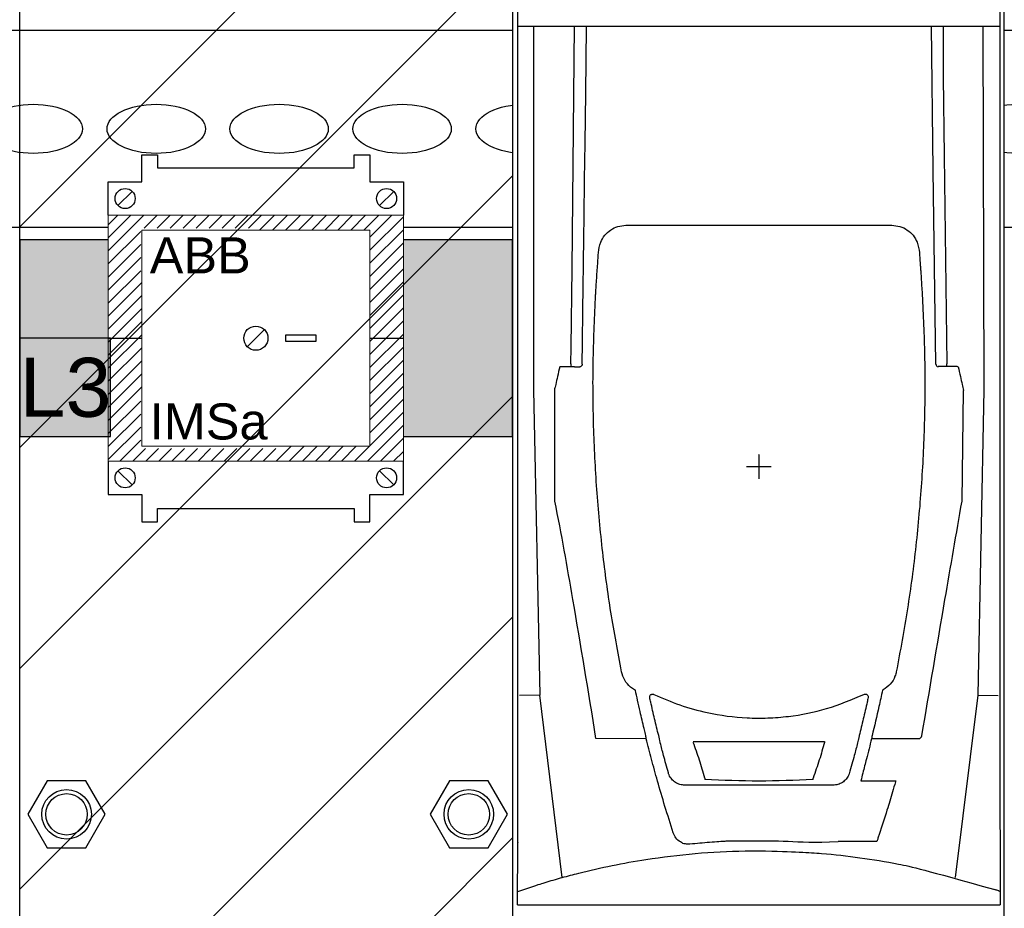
# Model space of a CAD drawing. Header units: millimetres. Extents: x -11513 to 3649, y 2330 to 12522.
# Tile 18 of 75: x -9882 to -9678, y 8063 to 8247. Entities that reach past the tile are written whole.
import ezdxf

# ---------------------------------------------------------------- set-up
doc = ezdxf.new("R2010")
doc.units = ezdxf.units.MM
doc.layers.add('Aparatura', color=7, linetype='Continuous')
doc.styles.add('Arial h-20', font='ARIAL.TTF', dxfattribs={"height": 20})
doc.styles.get("Standard").update_dxf_attribs({"font": 'arial.ttf'})

# ---------------------------------------------------------------- blocks, each defined once
blk = doc.blocks.new('wspornik rozłączników')
at = {"layer": 'Aparatura', "linetype": 'Continuous'}
blk.add_lwpolyline([(0, 0), (780, 0), (780, 40), (0, 40)], close=True, dxfattribs=at)
for centre in [(439.68, 20), (464.68, 20), (489.68, 20), (514.68, 20), (539.68, 20), (564.68, 20), (589.68, 20), (614.68, 20), (639.68, 20)]:
    blk.add_ellipse(centre, major_axis=(10, 0), ratio=0.5, dxfattribs=at)
blk = doc.blocks.new('rozmieszczenie aparatury cz siłowa')
blk.add_blockref('wspornik rozłączników', (12.36, 479.47))
blk = doc.blocks.new('Przekładniki IMSa')
at = {"linetype": 'Continuous', "lineweight": 0}
blk.add_wipeout([(-30, -2.81), (-23.17, -2.81), (-23.17, 2.69), (-20, 2.69), (-20, 0), (20, 0), (20, 2.69), (23.17, 2.69), (23.17, -2.81), (30, -2.81), (30, -66.46), (23.17, -66.46), (23.17, -71.96), (20, -71.96), (20, -69.28), (-20, -69.28), (-20, -71.96), (-23.17, -71.96), (-23.17, -66.46), (-30, -66.46)], dxfattribs=at).dxf.layer = 'Aparatura'
blk.add_wipeout([(-30, -2.81), (-23.17, -2.81), (-23.17, 2.69), (-20, 2.69), (-20, 0), (20, 0), (20, 2.69), (23.17, 2.69), (23.17, -2.81), (30, -2.81), (30, -66.46), (23.17, -66.46), (23.17, -71.96), (20, -71.96), (20, -69.28), (-20, -69.28), (-20, -71.96), (-23.17, -71.96), (-23.17, -66.46), (-30, -66.46)], dxfattribs=at)
at = {"layer": 'Aparatura', "linetype": 'Continuous', "lineweight": 0}
h = blk.add_hatch(dxfattribs=at)
h.set_pattern_fill('ANSI31', color=252, scale=15, style=0)
h.set_pattern_definition([(45, (-40.0093, 29.6859), (-1.325825, 1.325825), [])])
h.paths.add_polyline_path([(23.17, -34.64), (23.17, -56.62), (4.79, -56.62), (4.79, -57.07), (-23.41, -57.07), (-23.41, -46.05), (-23.17, -46.05), (-23.17, -34.64), (-30, -34.64), (-30, -59.64), (30, -59.64), (30, -34.64)])
h.paths.add_polyline_path([(-30, -9.64), (-30, -34.64), (-23.17, -34.64), (-23.17, -23.3), (-23.41, -23.3), (-23.41, -12.28), (-0.13, -12.28), (-0.13, -12.66), (23.17, -12.66), (23.17, -34.64), (30, -34.64), (30, -9.64)])
at = {"layer": 'Aparatura', "linetype": 'Continuous'}
for p, q in [((-1.74, -36.38), (1.74, -32.9)), ((-30, -34.64), (-23.17, -34.64)), ((23.17, -34.64), (30, -34.64))]:
    blk.add_line(p, q, dxfattribs=at)
at = {"layer": 'Aparatura', "color": 56, "linetype": 'Continuous', "flags": 128}
for points in [[(-30, -9.63), (-30, -2.81), (-23.17, -2.81), (-23.17, 2.69), (-20, 2.69), (-20, 0), (10, 0), (20, 0), (20, 2.69), (23.17, 2.69), (23.17, -2.81), (30, -2.81), (30, -9.63)], [(-28.03, -7.67), (-25.14, -4.79)], [(25.14, -7.67), (28.03, -4.79)], [(-30, -59.65), (-30, -66.46), (-23.17, -66.46), (-23.17, -71.96), (-20, -71.96), (-20, -69.28), (10, -69.28), (20, -69.28), (20, -71.96), (23.17, -71.96), (23.17, -66.46), (30, -66.46), (30, -59.65)], [(-28.03, -61.6), (-25.14, -64.49)], [(25.14, -61.6), (28.03, -64.49)]]:
    blk.add_lwpolyline(points, dxfattribs=at)
at = {"layer": 'Aparatura', "linetype": 'Continuous', "lineweight": 0, "flags": 128}
blk.add_lwpolyline([(-30, -59.64), (-30, -9.64), (30, -9.64), (30, -59.64)], close=True, dxfattribs=at)
at = {"layer": 'Aparatura', "linetype": 'Continuous', "lineweight": 0}
blk.add_lwpolyline([(-23.17, -12.66), (23.17, -12.66), (23.17, -56.62), (-23.17, -56.62)], close=True, dxfattribs=at)
at = {"layer": 'Aparatura', "linetype": 'Continuous'}
blk.add_lwpolyline([(6.11, -33.97), (12.18, -33.97), (12.18, -35.31), (6.11, -35.31)], close=True, dxfattribs=at)
at = {"layer": 'Aparatura', "color": 56, "linetype": 'Continuous'}
for centre in [(-26.58, -6.23), (26.58, -6.23), (-26.58, -63.04), (26.58, -63.04)]:
    blk.add_circle(centre, 2.04, dxfattribs=at)
at = {"layer": 'Aparatura', "linetype": 'Continuous'}
blk.add_circle((0, -34.64), 2.46, dxfattribs=at)
at = {"layer": 'Aparatura', "color": 1, "linetype": 'Continuous'}
for s, p in [('ABB', (-21.58, -21.46)), ('IMSa', (-21.58, -55.24))]:
    blk.add_text(s, height=7.346, dxfattribs=at).set_placement(p)
blk = doc.blocks.new('Śrubka źółta')
at = {"color": 2}
blk.add_wipeout([(-4.9, 8.49), (4.9, 8.49), (9.8, 0), (4.9, -8.49), (-4.9, -8.49), (-9.8, 0)], dxfattribs=at).dxf.layer = 'Aparatura'
at = {"layer": 'Aparatura', "color": 2}
blk.add_lwpolyline([(4.9, -8.49), (9.8, 0), (4.9, 8.49), (-4.9, 8.49), (-9.8, 0), (-4.9, -8.49)], close=True, dxfattribs=at)
for radius in [6.3, 5.27]:
    blk.add_circle((0, 0), radius, dxfattribs=at)
blk = doc.blocks.new('Przekładniki- widok')
at = {"layer": 'Aparatura'}
h = blk.add_hatch(color=256, dxfattribs=at)
h.set_gradient(color1=(255, 127, 0), color2=(255, 127, 0), rotation=40)
h.paths.add_polyline_path([(-16250.94, 8153.31), (-16150.74, 8153.31), (-16150.74, 8193.31), (-16250.94, 8193.31)])
blk.add_lwpolyline([(-16250.94, 8153.31), (-16150.74, 8153.31), (-16150.74, 8193.31), (-16250.94, 8193.31)], close=True, dxfattribs=at)
at = {"layer": 'Aparatura', "linetype": 'Continuous', "xscale": 0.8, "yscale": 0.8, "zscale": 0.8}
for p in [(-16241.41, 8076.46), (-16159.62, 8076.46)]:
    blk.add_blockref('Śrubka źółta', p, dxfattribs=at)
at = {"layer": 'Aparatura', "linetype": 'Continuous'}
blk.add_lwpolyline([(-16250.94, 8622.63), (-16150.74, 8622.63), (-16150.74, 7934.87), (-16250.94, 7934.87)], close=True, dxfattribs=at)
at = {"layer": 'Aparatura'}
blk.add_blockref('Przekładniki IMSa', (-16202.92, 8207.94), dxfattribs=at)
at = {"layer": 'Aparatura', "linetype": 'Continuous'}
h = blk.add_hatch(dxfattribs=at)
h.set_pattern_fill('ANSI31', color=0, scale=10, style=0)
h.set_pattern_definition([(45, (-298191.252, -170361.92), (-22.4506403, 22.4506403), [])])
h.paths.add_polyline_path([(-16150.74, 8622.63), (-16250.94, 8622.63), (-16250.94, 7934.87), (-16150.74, 7934.87)])
at = {"layer": 'Aparatura'}
h = blk.add_hatch(color=256, dxfattribs=at)
h.set_gradient(color1=(255, 255, 0), color2=(255, 255, 0), rotation=40)
h.paths.add_polyline_path([(-16250.94, 8153.31), (-16232.5, 8153.31), (-16232.5, 8173.31), (-16250.94, 8173.31)])
blk.add_lwpolyline([(-16250.94, 8153.31), (-16232.5, 8153.31), (-16232.5, 8173.31), (-16250.94, 8173.31)], close=True, dxfattribs=at)
at = {"layer": 'Aparatura', "color": 18, "true_color": 0x000000, "style": 'Arial h-20'}
blk.add_text('L3', height=12, dxfattribs=at).set_placement((-16250.95, 8157.31))

msp = doc.modelspace()

# ---------------------------------------------------------------- block references
at = {"xscale": 1.02, "yscale": 1.02, "zscale": 1.02}
msp.add_blockref('rozmieszczenie aparatury cz siłowa', (-10340.19, 7714.97), dxfattribs=at)

# ---------------------------------------------------------------- next in the draw order: block references
msp.add_blockref('Przekładniki- widok', (6694.04, -155.77), dxfattribs=at)

# ---------------------------------------------------------------- next in the draw order: wipeouts: each hides what was drawn before it
msp.add_wipeout([(-9779.72, 8639.31), (-9677.72, 8639.31), (-9677.72, 7945.71), (-9779.72, 7945.71)]).dxf.layer = 'Aparatura'

# ---------------------------------------------------------------- next in the draw order: linework, layer by layer
at = {"layer": 'Aparatura'}
for p, q in [((-9778.59, 8245.74), (-9678.63, 8245.74)), ((-9775.33, 8245.74), (-9775.35, 8170.28)), ((-9681.86, 8170.28), (-9682.09, 8245.74)), ((-9778.59, 8108.9), (-9778.59, 8244.95)), ((-9678.63, 8245.09), (-9678.63, 8094.64)), ((-9765.27, 8175.58), (-9765.21, 8180.08)), ((-9766.85, 8175.07), (-9765.79, 8175.07)), ((-9765.79, 8175.07), (-9765.76, 8175.07)), ((-9691.94, 8175.58), (-9691.92, 8175.6)), ((-9775.35, 8170.28), (-9774.04, 8106.96)), ((-9770.94, 8148.65), (-9770.94, 8170.65)), ((-9686.48, 8147.22), (-9686.16, 8170.16)), ((-9683.17, 8106.96), (-9681.86, 8170.28)), ((-9778.59, 8106.69), (-9778.59, 8108.9)), ((-9774.04, 8106.96), (-9778.25, 8106.88)), ((-9769.39, 8069.1), (-9774.04, 8106.96)), ((-9754.23, 8107.95), (-9754.4, 8108.05)), ((-9702.81, 8108.05), (-9702.98, 8107.95)), ((-9687.82, 8069.1), (-9683.17, 8106.96)), ((-9683.17, 8106.96), (-9678.96, 8106.88)), ((-9778.59, 8106.26), (-9778.59, 8106.69)), ((-9778.59, 8097.28), (-9778.59, 8106.26)), ((-9752.06, 8098.54), (-9752.14, 8098.88)), ((-9778.59, 8096.85), (-9778.59, 8097.28)), ((-9778.59, 8094.64), (-9778.59, 8096.85)), ((-9751.97, 8097.9), (-9762.4, 8097.94)), ((-9695.33, 8097.91), (-9705.24, 8097.91)), ((-9778.59, 8076.42), (-9778.59, 8094.64)), ((-9678.63, 8094.64), (-9678.6, 8063.47)), ((-9739.83, 8089.71), (-9739.83, 8089.42)), ((-9739.83, 8089.71), (-9739.83, 8089.42)), ((-9717.38, 8089.42), (-9717.38, 8089.71)), ((-9717.38, 8089.42), (-9717.38, 8089.71)), ((-9778.65, 8063.47), (-9778.59, 8076.35)), ((-9778.59, 8076.42), (-9778.59, 8076.35)), ((-9778.65, 8063.47), (-9678.6, 8063.47))]:
    msp.add_line(p, q, dxfattribs=at)
at = {"layer": 'Aparatura', "color": 30}
for p, q in [((-9728.61, 8156.92), (-9728.61, 8156.95)), ((-9728.61, 8156.89), (-9728.61, 8151.79)), ((-9726.06, 8154.34), (-9731.16, 8154.34))]:
    msp.add_line(p, q, dxfattribs=at)
at = {"layer": 'Aparatura'}
msp.add_lwpolyline([(-9779.72, 7945.71), (-9677.72, 7945.71), (-9677.72, 8629.11), (-9779.72, 8629.11)], close=True, dxfattribs=at)
at = {"layer": 'Aparatura', "flags": 128}
for points in [[(-9767.6, 8175.65), (-9767.56, 8179.15), (-9767.34, 8195.47), (-9766.82, 8245.74)], [(-9691.92, 8175.6), (-9692.46, 8215.83), (-9692.82, 8245.74)], [(-9690.39, 8245.74), (-9690.41, 8235.18), (-9690.19, 8218.86), (-9689.61, 8175.65)]]:
    msp.add_lwpolyline(points, dxfattribs=at)
at = {"layer": 'Aparatura'}
for centre, radius, start, end in [((-9766.56, 8175.53), 1.05, 173.3985, 201.7478), ((-9691.41, 8175.6), 0.51, 180.8229, 270.1368), ((-9690.65, 8175.53), 1.05, 338.2522, 6.6015), ((-9696.31, 8099.34), 1.73, 304.4118, 330.0048)]:
    msp.add_arc(centre, radius, start, end, dxfattribs=at)
for points, knots in [([(-9778.59, 8244.95), (-9778.59, 8244.99), (-9778.59, 8246.76), (-9778.59, 8250.2), (-9778.59, 8253.56), (-9778.59, 8255.22)], [0, 0, 0, 0, 0.012523, 0.514965, 1, 1, 1, 1]), ([(-9678.63, 8255.04), (-9678.63, 8254.86), (-9678.63, 8253.29), (-9678.63, 8249.98), (-9678.63, 8246.82), (-9678.63, 8245.09)], [0, 0, 0, 0, 0.052988, 0.47932, 1, 1, 1, 1]), ([(-9765.21, 8180.06), (-9765.14, 8185.19), (-9765.04, 8192.56), (-9764.93, 8201.04), (-9764.88, 8204.39), (-9764.36, 8245.74)], [0, 0, 0, 0, 0.604979, 0.8686, 1, 1, 1, 1]), ([(-9762.11, 8195.61), (-9762.08, 8195.95), (-9761.98, 8196.99), (-9761.93, 8198.74), (-9761.59, 8200.73), (-9760.66, 8202.36), (-9759.42, 8203.5), (-9757.88, 8204.27), (-9756.75, 8204.37), (-9756.19, 8204.42)], [0, 0, 0, 0, 0.091775, 0.284915, 0.475877, 0.614361, 0.743636, 0.87171, 1, 1, 1, 1]), ([(-9756.19, 8204.42), (-9754.9, 8204.42), (-9752.31, 8204.42), (-9749.72, 8204.42), (-9734.22, 8204.42)], [0, 0, 0, 0, 0.500045, 1, 1, 1, 1]), ([(-9734.22, 8204.42), (-9707.49, 8204.42), (-9704.9, 8204.42), (-9702.31, 8204.42), (-9701.02, 8204.42)], [0, 0, 0, 0, 0.50008, 1, 1, 1, 1]), ([(-9701.02, 8204.42), (-9700.46, 8204.37), (-9699.33, 8204.27), (-9697.79, 8203.5), (-9696.55, 8202.36), (-9695.62, 8200.73), (-9695.28, 8198.74), (-9695.23, 8196.98), (-9695.13, 8195.95), (-9695.1, 8195.61)], [0, 0, 0, 0, 0.128289, 0.256359, 0.385601, 0.524136, 0.715263, 0.908569, 1, 1, 1, 1]), ([(-9762.48, 8189.82), (-9762.47, 8190.08), (-9762.38, 8191.41), (-9762.26, 8193.34), (-9762.15, 8195.04), (-9762.11, 8195.61)], [0, 0, 0, 0, 0.141832, 0.709308, 1, 1, 1, 1]), ([(-9695.1, 8195.61), (-9695.08, 8195.33), (-9694.99, 8193.92), (-9694.87, 8191.98), (-9694.76, 8190.36), (-9694.73, 8189.82)], [0, 0, 0, 0, 0.141832, 0.709307, 1, 1, 1, 1]), ([(-9757.1, 8111.81), (-9757.87, 8115.92), (-9759.41, 8124.13), (-9761.1, 8136.76), (-9762.31, 8149.64), (-9762.97, 8162.77), (-9763.1, 8175.97), (-9762.71, 8184.78), (-9762.51, 8189.19)], [0, 0, 0, 0, 0.16113, 0.322537, 0.491106, 0.659992, 0.829834, 1, 1, 1, 1]), ([(-9762.51, 8189.19), (-9762.51, 8189.31), (-9762.5, 8189.53), (-9762.49, 8189.72), (-9762.48, 8189.82)], [0, 0, 0, 0, 0.506163, 1, 1, 1, 1]), ([(-9694.7, 8189.19), (-9694.51, 8185.02), (-9694.13, 8176.66), (-9694.21, 8163.92), (-9694.8, 8151), (-9695.98, 8137.9), (-9697.69, 8124.81), (-9699.3, 8116.15), (-9700.11, 8111.81)], [0, 0, 0, 0, 0.161125, 0.322525, 0.491093, 0.659978, 0.829827, 1, 1, 1, 1]), ([(-9694.73, 8189.82), (-9694.72, 8189.72), (-9694.71, 8189.53), (-9694.7, 8189.3), (-9694.7, 8189.19)], [0, 0, 0, 0, 0.505864, 1, 1, 1, 1]), ([(-9769.91, 8175.07), (-9770.07, 8174.4), (-9770.35, 8173.18), (-9770.73, 8171.54), (-9770.95, 8170.58), (-9770.94, 8170.65)], [0, 0, 0, 0, 0.411993, 0.746215, 1, 1, 1, 1]), ([(-9766.85, 8175.07), (-9767.24, 8175.07), (-9768.26, 8175.07), (-9769.28, 8175.07), (-9769.91, 8175.07)], [0, 0, 0, 0, 0.3809799, 1, 1, 1, 1]), ([(-9765.27, 8175.58), (-9765.27, 8175.58), (-9765.27, 8175.53), (-9765.28, 8175.41), (-9765.37, 8175.25), (-9765.49, 8175.14), (-9765.63, 8175.08), (-9765.72, 8175.07), (-9765.76, 8175.07)], [0, 0, 0, 0, 0.0046894, 0.2432763, 0.5228477, 0.7218656, 0.8605765, 1, 1, 1, 1]), ([(-9689.67, 8175.14), (-9689.78, 8175.14), (-9690.06, 8175.14), (-9690.51, 8175.13), (-9690.94, 8175.12), (-9691.26, 8175.11), (-9691.39, 8175.1), (-9691.41, 8175.1), (-9691.41, 8175.09)], [0, 0, 0, 0, 0.125957, 0.327408, 0.528917, 0.730513, 0.93218, 1, 1, 1, 1]), ([(-9687.29, 8175.07), (-9687.3, 8175.07), (-9687.47, 8175.14), (-9688.08, 8175.14), (-9688.89, 8175.14), (-9689.67, 8175.14)], [0, 0, 0, 0, 0.002184, 0.03228, 1, 1, 1, 1]), ([(-9687.3, 8175.07), (-9687.14, 8174.4), (-9686.86, 8173.18), (-9686.48, 8171.54), (-9686.26, 8170.58), (-9686.16, 8170.16)], [0, 0, 0, 0, 0.411993, 0.746215, 1, 1, 1, 1]), ([(-9770.94, 8147.27), (-9770.94, 8147.39), (-9770.94, 8147.85), (-9770.94, 8148.31), (-9770.94, 8148.65)], [0, 0, 0, 0, 0.261777, 1, 1, 1, 1]), ([(-9762.4, 8097.94), (-9763.99, 8107.9), (-9766.72, 8124.15), (-9769.54, 8140.4), (-9770.94, 8147.21)], [0, 0, 0, 0, 0.580465, 1, 1, 1, 1]), ([(-9694.81, 8098.47), (-9693.22, 8107.9), (-9690.49, 8124.15), (-9687.67, 8140.4), (-9686.48, 8147.22)], [0, 0, 0, 0, 0.580459, 1, 1, 1, 1]), ([(-9754.4, 8108.05), (-9754.68, 8108.23), (-9755.48, 8108.76), (-9756.55, 8110), (-9756.92, 8111.21), (-9757.1, 8111.81)], [0, 0, 0, 0, 0.211127, 0.605633, 1, 1, 1, 1]), ([(-9700.11, 8111.81), (-9700.19, 8111.49), (-9700.43, 8110.56), (-9701.27, 8109.15), (-9702.3, 8108.42), (-9702.81, 8108.05)], [0, 0, 0, 0, 0.209577, 0.604721, 1, 1, 1, 1]), ([(-9752.14, 8098.88), (-9752.24, 8099.26), (-9752.62, 8100.81), (-9753.17, 8103.14), (-9753.76, 8105.79), (-9754.08, 8107.26), (-9754.23, 8107.95)], [0, 0, 0, 0, 0.126146, 0.513676, 0.772012, 1, 1, 1, 1]), ([(-9751.25, 8106.42), (-9751.26, 8106.49), (-9751.28, 8106.63), (-9751.21, 8106.83), (-9751.09, 8107), (-9750.92, 8107.12), (-9750.72, 8107.17), (-9750.53, 8107.16), (-9750.43, 8107.12), (-9750.39, 8107.1)], [0, 0, 0, 0, 0.151027, 0.302045, 0.453532, 0.605379, 0.757136, 0.908395, 1, 1, 1, 1]), ([(-9751.25, 8106.42), (-9751.26, 8106.49), (-9751.28, 8106.63), (-9751.21, 8106.83), (-9751.09, 8107), (-9750.92, 8107.12), (-9750.72, 8107.17), (-9750.53, 8107.16), (-9750.43, 8107.12), (-9750.39, 8107.1)], [0, 0, 0, 0, 0.151027, 0.302045, 0.453532, 0.605379, 0.757136, 0.908395, 1, 1, 1, 1]), ([(-9750.39, 8107.1), (-9748.61, 8106.33), (-9745.04, 8104.77), (-9738.57, 8103), (-9732.42, 8102.18), (-9726.77, 8102.14), (-9721.22, 8102.59), (-9714.41, 8103.91), (-9709.37, 8106.03), (-9706.82, 8107.1)], [0, 0, 0, 0, 0.129088, 0.259929, 0.445353, 0.540835, 0.636317, 0.815744, 1, 1, 1, 1]), ([(-9750.39, 8107.1), (-9748.61, 8106.33), (-9745.04, 8104.77), (-9738.57, 8103), (-9732.42, 8102.18), (-9726.77, 8102.14), (-9721.22, 8102.59), (-9714.41, 8103.91), (-9709.37, 8106.03), (-9706.82, 8107.1)], [0, 0, 0, 0, 0.129088, 0.259929, 0.445353, 0.540835, 0.636317, 0.815744, 1, 1, 1, 1]), ([(-9706.82, 8107.1), (-9706.76, 8107.13), (-9706.63, 8107.18), (-9706.42, 8107.16), (-9706.22, 8107.08), (-9706.07, 8106.94), (-9705.97, 8106.75), (-9705.93, 8106.57), (-9705.95, 8106.46), (-9705.96, 8106.42)], [0, 0, 0, 0, 0.150385, 0.300761, 0.451557, 0.602957, 0.75472, 0.906432, 1, 1, 1, 1]), ([(-9706.82, 8107.1), (-9706.76, 8107.13), (-9706.63, 8107.18), (-9706.42, 8107.16), (-9706.22, 8107.08), (-9706.07, 8106.94), (-9705.97, 8106.75), (-9705.93, 8106.57), (-9705.95, 8106.46), (-9705.96, 8106.42)], [0, 0, 0, 0, 0.150385, 0.300761, 0.451557, 0.602957, 0.75472, 0.906432, 1, 1, 1, 1]), ([(-9702.98, 8107.95), (-9703.22, 8106.83), (-9703.9, 8103.68), (-9704.66, 8100.55), (-9705.15, 8098.54)], [0, 0, 0, 0, 0.357639, 1, 1, 1, 1]), ([(-9749.39, 8098.54), (-9749.68, 8099.7), (-9750.25, 8102.01), (-9750.85, 8104.64), (-9751.18, 8106.11), (-9751.25, 8106.42)], [0, 0, 0, 0, 0.441425, 0.882848, 1, 1, 1, 1]), ([(-9749.39, 8098.54), (-9749.68, 8099.7), (-9750.25, 8102.01), (-9750.85, 8104.64), (-9751.18, 8106.11), (-9751.25, 8106.42)], [0, 0, 0, 0, 0.441425, 0.882848, 1, 1, 1, 1]), ([(-9705.96, 8106.42), (-9706.03, 8106.11), (-9706.35, 8104.64), (-9706.96, 8102.01), (-9707.53, 8099.7), (-9707.82, 8098.54)], [0, 0, 0, 0, 0.116755, 0.558377, 1, 1, 1, 1]), ([(-9705.96, 8106.42), (-9706.03, 8106.11), (-9706.35, 8104.64), (-9706.96, 8102.01), (-9707.53, 8099.7), (-9707.82, 8098.54)], [0, 0, 0, 0, 0.116755, 0.558377, 1, 1, 1, 1]), ([(-9751.97, 8097.9), (-9751.99, 8098), (-9752.02, 8098.18), (-9752.05, 8098.42), (-9752.06, 8098.54)], [0, 0, 0, 0, 0.486569, 1, 1, 1, 1]), ([(-9746.37, 8078.39), (-9746.96, 8080.23), (-9748.13, 8083.91), (-9749.61, 8088.99), (-9750.91, 8093.71), (-9751.62, 8096.5), (-9751.97, 8097.9)], [0, 0, 0, 0, 0.261354, 0.522677, 0.760258, 1, 1, 1, 1]), ([(-9747.33, 8090.63), (-9747.35, 8090.7), (-9747.55, 8091.39), (-9747.91, 8092.67), (-9748.47, 8094.75), (-9748.89, 8096.39), (-9749.15, 8097.41), (-9749.39, 8098.54)], [0, 0, 0, 0, 0.027983, 0.281063, 0.534132, 0.914497, 1, 1, 1, 1]), ([(-9747.33, 8090.63), (-9747.35, 8090.7), (-9747.55, 8091.39), (-9747.91, 8092.67), (-9748.47, 8094.75), (-9748.89, 8096.39), (-9749.15, 8097.41), (-9749.39, 8098.54)], [0, 0, 0, 0, 0.027983, 0.281063, 0.534132, 0.914497, 1, 1, 1, 1]), ([(-9742.21, 8097.3), (-9737.68, 8097.3), (-9730.62, 8097.3), (-9721.55, 8097.3), (-9717.02, 8097.3), (-9715.01, 8097.3)], [0, 0, 0, 0, 0.5000096, 0.7782313, 1, 1, 1, 1]), ([(-9742.21, 8097.3), (-9737.68, 8097.3), (-9730.62, 8097.3), (-9721.55, 8097.3), (-9717.02, 8097.3), (-9715.01, 8097.3)], [0, 0, 0, 0, 0.5000096, 0.7782313, 1, 1, 1, 1]), ([(-9739.83, 8089.71), (-9740.19, 8090.98), (-9740.93, 8093.58), (-9741.78, 8095.93), (-9742.21, 8097.12)], [0, 0, 0, 0, 0.491137, 1, 1, 1, 1]), ([(-9739.83, 8089.71), (-9740.19, 8090.98), (-9740.93, 8093.58), (-9741.78, 8095.93), (-9742.21, 8097.12)], [0, 0, 0, 0, 0.491137, 1, 1, 1, 1]), ([(-9715.01, 8097.12), (-9715.35, 8095.93), (-9716.03, 8093.55), (-9716.93, 8090.99), (-9717.38, 8089.71)], [0, 0, 0, 0, 0.4989197, 1, 1, 1, 1]), ([(-9715.01, 8097.12), (-9715.35, 8095.93), (-9716.03, 8093.55), (-9716.93, 8090.99), (-9717.38, 8089.71)], [0, 0, 0, 0, 0.4989197, 1, 1, 1, 1]), ([(-9715.01, 8097.3), (-9715.01, 8097.25), (-9715.01, 8097.19), (-9715.01, 8097.13), (-9715.01, 8097.12)], [0, 0, 0, 0, 0.915627, 1, 1, 1, 1]), ([(-9715.01, 8097.3), (-9715.01, 8097.25), (-9715.01, 8097.19), (-9715.01, 8097.13), (-9715.01, 8097.12)], [0, 0, 0, 0, 0.915627, 1, 1, 1, 1]), ([(-9708.02, 8097.58), (-9708.06, 8097.4), (-9708.32, 8096.37), (-9708.75, 8094.74), (-9709.32, 8092.6), (-9709.69, 8091.31), (-9709.88, 8090.63)], [0, 0, 0, 0, 0.085956, 0.467382, 0.721157, 1, 1, 1, 1]), ([(-9708.02, 8097.58), (-9708.06, 8097.4), (-9708.32, 8096.37), (-9708.75, 8094.74), (-9709.32, 8092.6), (-9709.69, 8091.31), (-9709.88, 8090.63)], [0, 0, 0, 0, 0.085956, 0.467382, 0.721157, 1, 1, 1, 1]), ([(-9707.93, 8097.9), (-9707.96, 8097.81), (-9707.98, 8097.71), (-9708.01, 8097.6), (-9708.02, 8097.58)], [0, 0, 0, 0, 0.871395, 1, 1, 1, 1]), ([(-9707.93, 8097.9), (-9707.96, 8097.81), (-9707.98, 8097.71), (-9708.01, 8097.6), (-9708.02, 8097.58)], [0, 0, 0, 0, 0.871395, 1, 1, 1, 1]), ([(-9707.85, 8098.36), (-9707.86, 8098.28), (-9707.89, 8098.11), (-9707.92, 8097.97), (-9707.93, 8097.9), (-9707.93, 8097.9)], [0, 0, 0, 0, 0.519695, 0.999885, 1, 1, 1, 1]), ([(-9707.85, 8098.36), (-9707.86, 8098.28), (-9707.89, 8098.11), (-9707.92, 8097.97), (-9707.93, 8097.9), (-9707.93, 8097.9)], [0, 0, 0, 0, 0.519695, 0.999885, 1, 1, 1, 1]), ([(-9707.82, 8098.54), (-9707.82, 8098.54), (-9707.83, 8098.48), (-9707.84, 8098.42), (-9707.85, 8098.36)], [0, 0, 0, 0, 0.000334, 1, 1, 1, 1]), ([(-9707.82, 8098.54), (-9707.82, 8098.54), (-9707.83, 8098.48), (-9707.84, 8098.42), (-9707.85, 8098.36)], [0, 0, 0, 0, 0.000334, 1, 1, 1, 1]), ([(-9705.24, 8097.91), (-9705.59, 8096.53), (-9706.18, 8094.24), (-9706.94, 8091.25), (-9707.33, 8089.7), (-9707.47, 8089.17)], [0, 0, 0, 0, 0.497835, 0.826462, 1, 1, 1, 1]), ([(-9705.15, 8098.54), (-9705.16, 8098.43), (-9705.19, 8098.19), (-9705.22, 8098), (-9705.24, 8097.91)], [0, 0, 0, 0, 0.490759, 1, 1, 1, 1]), ([(-9743.97, 8088.27), (-9744.32, 8088.29), (-9745.01, 8088.35), (-9745.95, 8088.81), (-9746.74, 8089.49), (-9747.15, 8090.15), (-9747.3, 8090.55), (-9747.33, 8090.63)], [0, 0, 0, 0, 0.2219, 0.443281, 0.673914, 0.932804, 1, 1, 1, 1]), ([(-9743.97, 8088.27), (-9744.32, 8088.29), (-9745.01, 8088.35), (-9745.95, 8088.81), (-9746.74, 8089.49), (-9747.15, 8090.15), (-9747.3, 8090.55), (-9747.33, 8090.63)], [0, 0, 0, 0, 0.2219, 0.443281, 0.673914, 0.932804, 1, 1, 1, 1]), ([(-9709.88, 8090.63), (-9709.91, 8090.55), (-9710.06, 8090.15), (-9710.47, 8089.49), (-9711.26, 8088.81), (-9712.2, 8088.35), (-9712.89, 8088.29), (-9713.24, 8088.27)], [0, 0, 0, 0, 0.066817, 0.325764, 0.556659, 0.778064, 1, 1, 1, 1]), ([(-9709.88, 8090.63), (-9709.91, 8090.55), (-9710.06, 8090.15), (-9710.47, 8089.49), (-9711.26, 8088.81), (-9712.2, 8088.35), (-9712.89, 8088.29), (-9713.24, 8088.27)], [0, 0, 0, 0, 0.066817, 0.325764, 0.556659, 0.778064, 1, 1, 1, 1]), ([(-9717.38, 8089.42), (-9721.12, 8089.26), (-9728.6, 8088.95), (-9736.08, 8089.26), (-9739.83, 8089.42)], [0, 0, 0, 0, 0.499211, 1, 1, 1, 1]), ([(-9717.38, 8089.42), (-9721.12, 8089.26), (-9728.6, 8088.95), (-9736.08, 8089.26), (-9739.83, 8089.42)], [0, 0, 0, 0, 0.499211, 1, 1, 1, 1]), ([(-9707.47, 8089.17), (-9707.13, 8089.17), (-9705.43, 8089.17), (-9703.02, 8089.17), (-9700.95, 8089.17), (-9700.24, 8089.17)], [0, 0, 0, 0, 0.140613, 0.703079, 1, 1, 1, 1]), ([(-9700.24, 8089.17), (-9700.26, 8089.09), (-9700.47, 8088.33), (-9701.05, 8086.32), (-9702.14, 8082.72), (-9703.18, 8079.48), (-9703.91, 8077.3), (-9704.07, 8076.81), (-9704.15, 8076.58)], [0, 0, 0, 0, 0.019446, 0.190779, 0.496469, 0.887318, 0.947729, 1, 1, 1, 1]), ([(-9713.24, 8088.27), (-9716.54, 8088.27), (-9723.12, 8088.27), (-9733.37, 8088.27), (-9740.31, 8088.27), (-9743.97, 8088.27)], [0, 0, 0, 0, 0.3216939, 0.6430498, 1, 1, 1, 1]), ([(-9713.24, 8088.27), (-9716.54, 8088.27), (-9723.12, 8088.27), (-9733.37, 8088.27), (-9740.31, 8088.27), (-9743.97, 8088.27)], [0, 0, 0, 0, 0.3216939, 0.6430498, 1, 1, 1, 1]), ([(-9744.45, 8076.24), (-9744.6, 8076.32), (-9745.13, 8076.59), (-9745.89, 8077.28), (-9746.21, 8078.02), (-9746.37, 8078.39)], [0, 0, 0, 0, 0.167831, 0.587629, 1, 1, 1, 1]), ([(-9744.45, 8076.24), (-9744.44, 8076.24), (-9744.11, 8076.16), (-9743.07, 8076.03), (-9740.7, 8076.33), (-9738.11, 8076.5), (-9736.2, 8076.64), (-9735.64, 8076.68)], [0, 0, 0, 0, 0.001478, 0.117176, 0.349199, 0.809863, 1, 1, 1, 1]), ([(-9735.64, 8076.68), (-9735.3, 8076.69), (-9733.6, 8076.72), (-9729.24, 8076.76), (-9722.53, 8076.72), (-9717.22, 8076.32), (-9712.18, 8076.58)], [0, 0, 0, 0, 0.048329, 0.24165, 0.620078, 1, 1, 1, 1]), ([(-9704.15, 8076.58), (-9705.48, 8076.58), (-9708.16, 8076.58), (-9710.84, 8076.58), (-9712.18, 8076.58)], [0, 0, 0, 0, 0.499337, 1, 1, 1, 1]), ([(-9769.39, 8069.1), (-9768.26, 8069.41), (-9764.84, 8070.33), (-9759.07, 8071.64), (-9751.03, 8073.09), (-9741.82, 8074.2), (-9733.97, 8074.63), (-9729.56, 8074.65), (-9728.61, 8074.66)], [0, 0, 0, 0, 0.08647, 0.259697, 0.432907, 0.682091, 0.931244, 1, 1, 1, 1]), ([(-9728.61, 8074.66), (-9720.95, 8074.45), (-9715.6, 8074.19), (-9707.6, 8073.27), (-9699.64, 8071.98), (-9694.4, 8070.76), (-9679.65, 8066.59)], [0, 0, 0, 0, 0.247951, 0.495931, 0.747954, 1, 1, 1, 1]), ([(-9778.59, 8066.22), (-9774.87, 8067.47), (-9773, 8068.07), (-9770.96, 8068.67), (-9769.67, 8069.03), (-9769.39, 8069.1)], [0, 0, 0, 0, 0.372726, 0.926472, 1, 1, 1, 1]), ([(-9678.63, 8066.22), (-9678.81, 8066.3), (-9678.89, 8066.33), (-9679.08, 8066.39), (-9679.37, 8066.49), (-9679.57, 8066.56), (-9679.65, 8066.59)], [0, 0, 0, 0, 0.080039, 0.417252, 0.773768, 1, 1, 1, 1])]:
    msp.add_open_spline(points, degree=3, knots=knots, dxfattribs=at)

doc.saveas('drawing.dxf')
